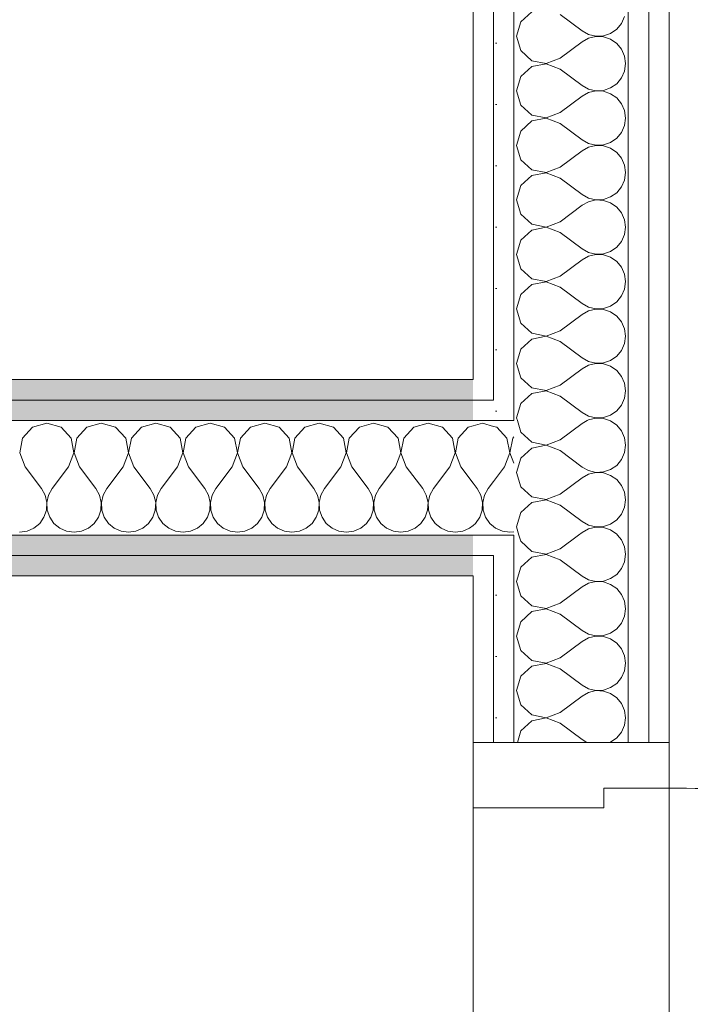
# Model space of a CAD drawing. Header units: millimetres. Extents: x 172139 to 266886, y 89395 to 138225.
# Tile 71 of 94: x 215933 to 216344, y 116825 to 117427. Entities that reach past the tile are written whole.
import ezdxf

# ---------------------------------------------------------------- set-up
doc = ezdxf.new("R2010")
doc.units = ezdxf.units.MM
doc.header["$MEASUREMENT"] = 0
doc.linetypes.add('Przerywana', pattern=[240, 120, -120])
doc.layers.add('Drzwi ArchiCAD', color=7, linetype='Continuous')
doc.layers.add('ROZBUDOWA_NOWE_DZIAŁOWE', color=7, linetype='Continuous')
for name, color, linetype, lineweight, true_color in [('Drzwi ArchiCAD_Nr_pióra__4', 7, 'Continuous', 13, 0x029e21), ('ROZBUDOWA_NOWE_DZIAŁOWE_Nr_pióra__24', 7, 'Continuous', 15, 0x029e21), ('ROZBUDOWA_NOWE_DZIAŁOWE_Nr_pióra__4', 7, 'Continuous', 13, 0x029e21), ('ROZBUDOWA_NOWE_DZIAŁOWE_Nr_pióra__67', 7, 'Continuous', 13, 0x6a6a6a)]:
    doc.layers.add(name, color=color, linetype=linetype, lineweight=lineweight, true_color=true_color)
for name, color, linetype, lineweight in [('Drzwi ArchiCAD_Nr_pióra__47', 7, 'Continuous', 15), ('ROZBUDOWA_NOWE_DZIAŁOWE_Nr_pióra__47', 7, 'Continuous', 15), ('STREFA_NOWE_POM_Nr_pióra__121', 255, 'Continuous', 0)]:
    doc.layers.add(name, color=color, linetype=linetype, lineweight=lineweight)
pattern_1 = [(0, (0, 0), (0, 37.5), [0, -37.5])]

# ---------------------------------------------------------------- blocks, each defined once
blk = doc.blocks.new('*X450')
at = {"layer": 'ROZBUDOWA_NOWE_DZIAŁOWE_Nr_pióra__4', "linetype": 'Continuous'}
for p, q in [((216216.67, 117180.1), (216210.84, 117178.44)), ((216223.34, 117178.2), (216216.67, 117180.1)), ((216210.84, 117143.42), (216213.33, 117140.1)), ((216223.34, 117144.55), (216220, 117140.1)), ((216215.56, 117136.07), (216213.33, 117140.1)), ((216220, 117140.1), (216217.77, 117136.07)), ((216216.6, 117131.59), (216215.56, 117136.07)), ((216216.38, 117127), (216216.6, 117131.59)), ((216217.77, 117136.07), (216216.73, 117131.59)), ((216216.73, 117131.59), (216216.96, 117127)), ((216214.91, 117122.64), (216216.38, 117127)), ((216216.96, 117127), (216218.43, 117122.64)), ((216210.84, 117117.64), (216212.3, 117118.85)), ((216212.3, 117118.85), (216214.91, 117122.64)), ((216218.43, 117122.64), (216221.03, 117118.85)), ((216221.03, 117118.85), (216223.34, 117116.94))]:
    blk.add_line(p, q, dxfattribs=at)
blk = doc.blocks.new('*X451')
at = {"layer": 'ROZBUDOWA_NOWE_DZIAŁOWE_Nr_pióra__4', "linetype": 'Continuous'}
for p, q in [((216225.43, 117177.61), (216223.34, 117178.2)), ((216231.57, 117170.89), (216225.43, 117177.61)), ((216233.27, 117161.93), (216231.57, 117170.89)), ((216235.09, 117170.89), (216233.4, 117161.93)), ((216235.84, 117171.7), (216235.09, 117170.89)), ((216230, 117153.43), (216233.27, 117161.93)), ((216233.4, 117161.93), (216235.84, 117155.59)), ((216230, 117153.43), (216223.34, 117144.55)), ((216223.34, 117116.94), (216224.57, 117115.92)), ((216224.57, 117115.92), (216228.78, 117114.07)), ((216228.78, 117114.07), (216233.33, 117113.43)), ((216233.33, 117113.43), (216235.84, 117113.78))]:
    blk.add_line(p, q, dxfattribs=at)
blk = doc.blocks.new('*X453')
at = {"layer": 'ROZBUDOWA_NOWE_DZIAŁOWE_Nr_pióra__4', "linetype": 'Continuous'}
for p, q in [((216246.72, 117431.57), (216239.99, 117425.43)), ((216239.99, 117425.43), (216237.51, 117416.67)), ((216264.17, 117430), (216277.51, 117420)), ((216301.68, 117424.57), (216303.54, 117428.78)), ((216277.51, 117420), (216281.53, 117417.77)), ((216294.96, 117418.43), (216298.75, 117421.03)), ((216298.75, 117421.03), (216301.68, 117424.57)), ((216237.51, 117416.67), (216239.99, 117407.9)), ((216264.17, 117403.33), (216277.51, 117413.33)), ((216281.53, 117415.56), (216277.51, 117413.33)), ((216281.53, 117417.77), (216286.01, 117416.73)), ((216286.01, 117416.6), (216281.53, 117415.56)), ((216286.01, 117416.73), (216290.6, 117416.96)), ((216290.6, 117416.38), (216286.01, 117416.6)), ((216290.6, 117416.96), (216294.96, 117418.43)), ((216294.96, 117414.91), (216290.6, 117416.38)), ((216298.75, 117412.3), (216294.96, 117414.91)), ((216239.99, 117407.9), (216246.72, 117401.76)), ((216301.68, 117408.76), (216298.75, 117412.3)), ((216303.54, 117404.55), (216301.68, 117408.76)), ((216246.72, 117401.76), (216255.67, 117400.07)), ((216255.67, 117400.07), (216264.17, 117403.33)), ((216304.17, 117400), (216303.54, 117404.55)), ((216246.72, 117398.24), (216239.99, 117392.1)), ((216255.67, 117399.93), (216246.72, 117398.24)), ((216264.17, 117396.67), (216255.67, 117399.93)), ((216264.17, 117396.67), (216277.51, 117386.67)), ((216301.68, 117391.24), (216303.54, 117395.45)), ((216303.54, 117395.45), (216304.17, 117400)), ((216239.99, 117392.1), (216237.51, 117383.33)), ((216298.75, 117387.7), (216301.68, 117391.24)), ((216237.51, 117383.33), (216239.99, 117374.57)), ((216277.51, 117386.67), (216281.53, 117384.44)), ((216281.53, 117384.44), (216286.01, 117383.4)), ((216286.01, 117383.27), (216281.53, 117382.23)), ((216286.01, 117383.4), (216290.6, 117383.62)), ((216290.6, 117383.04), (216286.01, 117383.27)), ((216290.6, 117383.62), (216294.96, 117385.09)), ((216294.96, 117385.09), (216298.75, 117387.7)), ((216264.17, 117370), (216277.51, 117380)), ((216281.53, 117382.23), (216277.51, 117380)), ((216294.96, 117381.57), (216290.6, 117383.04)), ((216298.75, 117378.97), (216294.96, 117381.57)), ((216301.68, 117375.43), (216298.75, 117378.97)), ((216239.99, 117374.57), (216246.72, 117368.43)), ((216303.54, 117371.22), (216301.68, 117375.43)), ((216304.17, 117366.67), (216303.54, 117371.22)), ((216246.72, 117368.43), (216255.67, 117366.73)), ((216255.67, 117366.6), (216246.72, 117364.91)), ((216255.67, 117366.73), (216264.17, 117370)), ((216264.17, 117363.33), (216255.67, 117366.6)), ((216303.54, 117362.11), (216304.17, 117366.67)), ((216246.72, 117364.91), (216239.99, 117358.76)), ((216264.17, 117363.33), (216277.51, 117353.33)), ((216301.68, 117357.9), (216303.54, 117362.11)), ((216239.99, 117358.76), (216237.51, 117350)), ((216277.51, 117353.33), (216281.53, 117351.11)), ((216294.96, 117351.76), (216298.75, 117354.36)), ((216298.75, 117354.36), (216301.68, 117357.9)), ((216237.51, 117350), (216239.99, 117341.24)), ((216281.53, 117348.89), (216277.51, 117346.67)), ((216281.53, 117351.11), (216286.01, 117350.07)), ((216286.01, 117349.93), (216281.53, 117348.89)), ((216286.01, 117350.07), (216290.6, 117350.29)), ((216290.6, 117349.71), (216286.01, 117349.93)), ((216290.6, 117350.29), (216294.96, 117351.76)), ((216294.96, 117348.24), (216290.6, 117349.71)), ((216298.75, 117345.64), (216294.96, 117348.24)), ((216239.99, 117341.24), (216246.72, 117335.09)), ((216264.17, 117336.67), (216277.51, 117346.67)), ((216301.68, 117342.1), (216298.75, 117345.64)), ((216303.54, 117337.89), (216301.68, 117342.1)), ((216246.72, 117335.09), (216255.67, 117333.4)), ((216255.67, 117333.4), (216264.17, 117336.67)), ((216304.17, 117333.33), (216303.54, 117337.89)), ((216246.72, 117331.57), (216239.99, 117325.43)), ((216255.67, 117333.27), (216246.72, 117331.57)), ((216264.17, 117330), (216255.67, 117333.27)), ((216264.17, 117330), (216277.51, 117320)), ((216303.54, 117328.78), (216304.17, 117333.33)), ((216239.99, 117325.43), (216237.51, 117316.67)), ((216298.75, 117321.03), (216301.68, 117324.57)), ((216301.68, 117324.57), (216303.54, 117328.78)), ((216277.51, 117320), (216281.53, 117317.77)), ((216281.53, 117317.77), (216286.01, 117316.73)), ((216290.6, 117316.96), (216294.96, 117318.43)), ((216294.96, 117318.43), (216298.75, 117321.03)), ((216237.51, 117316.67), (216239.99, 117307.9)), ((216264.17, 117303.33), (216277.51, 117313.33)), ((216281.53, 117315.56), (216277.51, 117313.33)), ((216286.01, 117316.6), (216281.53, 117315.56)), ((216286.01, 117316.73), (216290.6, 117316.96)), ((216290.6, 117316.38), (216286.01, 117316.6)), ((216294.96, 117314.91), (216290.6, 117316.38)), ((216298.75, 117312.3), (216294.96, 117314.91)), ((216301.68, 117308.76), (216298.75, 117312.3)), ((216239.99, 117307.9), (216246.72, 117301.76)), ((216303.54, 117304.55), (216301.68, 117308.76)), ((216246.72, 117301.76), (216255.67, 117300.07)), ((216255.67, 117299.93), (216246.72, 117298.24)), ((216255.67, 117300.07), (216264.17, 117303.33)), ((216264.17, 117296.67), (216255.67, 117299.93)), ((216304.17, 117300), (216303.54, 117304.55)), ((216303.54, 117295.45), (216304.17, 117300)), ((216246.72, 117298.24), (216239.99, 117292.1)), ((216264.17, 117296.67), (216277.51, 117286.67)), ((216301.68, 117291.24), (216303.54, 117295.45)), ((216239.99, 117292.1), (216237.51, 117283.33)), ((216294.96, 117285.09), (216298.75, 117287.7)), ((216298.75, 117287.7), (216301.68, 117291.24)), ((216237.51, 117283.33), (216239.99, 117274.57)), ((216277.51, 117286.67), (216281.53, 117284.44)), ((216281.53, 117282.23), (216277.51, 117280)), ((216281.53, 117284.44), (216286.01, 117283.4)), ((216286.01, 117283.27), (216281.53, 117282.23)), ((216286.01, 117283.4), (216290.6, 117283.62)), ((216290.6, 117283.04), (216286.01, 117283.27)), ((216290.6, 117283.62), (216294.96, 117285.09)), ((216294.96, 117281.57), (216290.6, 117283.04)), ((216298.75, 117278.97), (216294.96, 117281.57)), ((216264.17, 117270), (216277.51, 117280)), ((216301.68, 117275.43), (216298.75, 117278.97)), ((216303.54, 117271.22), (216301.68, 117275.43)), ((216239.99, 117274.57), (216246.72, 117268.43)), ((216255.67, 117266.73), (216264.17, 117270)), ((216304.17, 117266.67), (216303.54, 117271.22)), ((216246.72, 117264.91), (216239.99, 117258.76)), ((216246.72, 117268.43), (216255.67, 117266.73)), ((216255.67, 117266.6), (216246.72, 117264.91)), ((216264.17, 117263.33), (216255.67, 117266.6)), ((216264.17, 117263.33), (216277.51, 117253.33)), ((216303.54, 117262.11), (216304.17, 117266.67)), ((216239.99, 117258.76), (216237.51, 117250)), ((216298.75, 117254.36), (216301.68, 117257.9)), ((216301.68, 117257.9), (216303.54, 117262.11)), ((216277.51, 117253.33), (216281.53, 117251.11)), ((216281.53, 117251.11), (216286.01, 117250.07)), ((216290.6, 117250.29), (216294.96, 117251.76)), ((216294.96, 117251.76), (216298.75, 117254.36)), ((216237.51, 117250), (216239.99, 117241.24)), ((216264.17, 117236.67), (216277.51, 117246.67)), ((216281.53, 117248.89), (216277.51, 117246.67)), ((216286.01, 117249.93), (216281.53, 117248.89)), ((216286.01, 117250.07), (216290.6, 117250.29)), ((216290.6, 117249.71), (216286.01, 117249.93)), ((216294.96, 117248.24), (216290.6, 117249.71)), ((216298.75, 117245.64), (216294.96, 117248.24)), ((216301.68, 117242.1), (216298.75, 117245.64)), ((216239.99, 117241.24), (216246.72, 117235.09)), ((216303.54, 117237.89), (216301.68, 117242.1)), ((216246.72, 117235.09), (216255.67, 117233.4)), ((216255.67, 117233.27), (216246.72, 117231.57)), ((216255.67, 117233.4), (216264.17, 117236.67)), ((216264.17, 117230), (216255.67, 117233.27)), ((216304.17, 117233.33), (216303.54, 117237.89)), ((216303.54, 117228.78), (216304.17, 117233.33)), ((216246.72, 117231.57), (216239.99, 117225.43)), ((216264.17, 117230), (216277.51, 117220)), ((216301.68, 117224.57), (216303.54, 117228.78)), ((216239.99, 117225.43), (216237.51, 117216.67)), ((216294.96, 117218.43), (216298.75, 117221.03)), ((216298.75, 117221.03), (216301.68, 117224.57)), ((216237.51, 117216.67), (216239.99, 117207.9)), ((216277.51, 117220), (216281.53, 117217.77)), ((216281.53, 117215.56), (216277.51, 117213.33)), ((216281.53, 117217.77), (216286.01, 117216.73)), ((216286.01, 117216.6), (216281.53, 117215.56)), ((216286.01, 117216.73), (216290.6, 117216.96)), ((216290.6, 117216.38), (216286.01, 117216.6)), ((216290.6, 117216.96), (216294.96, 117218.43)), ((216294.96, 117214.91), (216290.6, 117216.38)), ((216298.75, 117212.3), (216294.96, 117214.91)), ((216264.17, 117203.33), (216277.51, 117213.33)), ((216301.68, 117208.76), (216298.75, 117212.3)), ((216303.54, 117204.55), (216301.68, 117208.76)), ((216239.99, 117207.9), (216246.72, 117201.76)), ((216255.67, 117200.07), (216264.17, 117203.33)), ((216304.17, 117200), (216303.54, 117204.55)), ((216246.72, 117198.24), (216239.99, 117192.1)), ((216246.72, 117201.76), (216255.67, 117200.07)), ((216255.67, 117199.93), (216246.72, 117198.24)), ((216264.17, 117196.67), (216255.67, 117199.93)), ((216264.17, 117196.67), (216277.51, 117186.67)), ((216303.54, 117195.45), (216304.17, 117200)), ((216239.99, 117192.1), (216237.51, 117183.33)), ((216298.75, 117187.7), (216301.68, 117191.24)), ((216301.68, 117191.24), (216303.54, 117195.45)), ((216277.51, 117186.67), (216281.53, 117184.44)), ((216290.6, 117183.62), (216294.96, 117185.09)), ((216294.96, 117185.09), (216298.75, 117187.7)), ((216237.51, 117183.33), (216237.95, 117181.76)), ((216281.53, 117182.23), (216280.7, 117181.76)), ((216281.53, 117184.44), (216286.01, 117183.4)), ((216286.01, 117183.27), (216281.53, 117182.23)), ((216286.01, 117183.4), (216290.6, 117183.62)), ((216290.6, 117183.04), (216286.01, 117183.27)), ((216294.39, 117181.76), (216290.6, 117183.04))]:
    blk.add_line(p, q, dxfattribs=at)
blk = doc.blocks.new('*X454')
at = {"layer": 'ROZBUDOWA_NOWE_DZIAŁOWE_Nr_pióra__4', "linetype": 'Continuous'}
for p, q in [((216237.95, 117181.76), (216239.99, 117174.57)), ((216264.17, 117170), (216277.51, 117180)), ((216280.7, 117181.76), (216277.51, 117180)), ((216294.96, 117181.57), (216294.39, 117181.76)), ((216298.75, 117178.97), (216294.96, 117181.57)), ((216301.68, 117175.43), (216298.75, 117178.97)), ((216239.99, 117174.57), (216246.72, 117168.43)), ((216303.54, 117171.22), (216301.68, 117175.43)), ((216246.72, 117168.43), (216255.67, 117166.73)), ((216255.67, 117166.6), (216246.72, 117164.91)), ((216255.67, 117166.73), (216264.17, 117170)), ((216264.17, 117163.33), (216255.67, 117166.6)), ((216304.17, 117166.67), (216303.54, 117171.22)), ((216303.54, 117162.11), (216304.17, 117166.67)), ((216246.72, 117164.91), (216239.99, 117158.76)), ((216264.17, 117163.33), (216277.51, 117153.33)), ((216301.68, 117157.9), (216303.54, 117162.11)), ((216239.99, 117158.76), (216237.51, 117150)), ((216298.75, 117154.36), (216301.68, 117157.9)), ((216237.51, 117150), (216239.99, 117141.24)), ((216277.51, 117153.33), (216281.53, 117151.11)), ((216281.53, 117148.89), (216277.51, 117146.67)), ((216281.53, 117151.11), (216286.01, 117150.07)), ((216286.01, 117149.93), (216281.53, 117148.89)), ((216286.01, 117150.07), (216290.6, 117150.29)), ((216290.6, 117149.71), (216286.01, 117149.93)), ((216290.6, 117150.29), (216294.96, 117151.76)), ((216294.96, 117148.24), (216290.6, 117149.71)), ((216294.96, 117151.76), (216298.75, 117154.36)), ((216264.17, 117136.67), (216277.51, 117146.67)), ((216298.75, 117145.64), (216294.96, 117148.24)), ((216301.68, 117142.1), (216298.75, 117145.64)), ((216239.99, 117141.24), (216246.72, 117135.09)), ((216255.67, 117133.4), (216264.17, 117136.67)), ((216303.54, 117137.89), (216301.68, 117142.1)), ((216304.17, 117133.33), (216303.54, 117137.89)), ((216246.72, 117131.57), (216239.99, 117125.43)), ((216246.72, 117135.09), (216255.67, 117133.4)), ((216255.67, 117133.27), (216246.72, 117131.57)), ((216264.17, 117130), (216255.67, 117133.27)), ((216303.54, 117128.78), (216304.17, 117133.33)), ((216239.99, 117125.43), (216237.51, 117116.67)), ((216264.17, 117130), (216277.51, 117120)), ((216298.75, 117121.03), (216301.68, 117124.57)), ((216301.68, 117124.57), (216303.54, 117128.78)), ((216277.51, 117120), (216281.53, 117117.77)), ((216290.6, 117116.96), (216294.96, 117118.43)), ((216294.96, 117118.43), (216298.75, 117121.03)), ((216237.51, 117116.67), (216238.9, 117111.76)), ((216275.41, 117111.76), (216277.51, 117113.33)), ((216281.53, 117115.56), (216277.51, 117113.33)), ((216281.53, 117117.77), (216286.01, 117116.73)), ((216286.01, 117116.6), (216281.53, 117115.56)), ((216286.01, 117116.73), (216290.6, 117116.96)), ((216290.6, 117116.38), (216286.01, 117116.6)), ((216294.96, 117114.91), (216290.6, 117116.38)), ((216298.75, 117112.3), (216294.96, 117114.91)), ((216299.19, 117111.76), (216298.75, 117112.3))]:
    blk.add_line(p, q, dxfattribs=at)
blk = doc.blocks.new('*X456')
at = {"layer": 'ROZBUDOWA_NOWE_DZIAŁOWE_Nr_pióra__4', "linetype": 'Continuous'}
for p, q in [((216238.9, 117111.76), (216239.99, 117107.9)), ((216239.99, 117107.9), (216246.72, 117101.76)), ((216264.17, 117103.33), (216275.41, 117111.76)), ((216301.68, 117108.76), (216299.19, 117111.76)), ((216303.54, 117104.55), (216301.68, 117108.76)), ((216246.72, 117101.76), (216255.67, 117100.07)), ((216255.67, 117100.07), (216264.17, 117103.33)), ((216304.17, 117100), (216303.54, 117104.55)), ((216246.72, 117098.24), (216239.99, 117092.1)), ((216255.67, 117099.93), (216246.72, 117098.24)), ((216264.17, 117096.67), (216255.67, 117099.93)), ((216264.17, 117096.67), (216277.51, 117086.67)), ((216301.68, 117091.24), (216303.54, 117095.45)), ((216303.54, 117095.45), (216304.17, 117100)), ((216239.99, 117092.1), (216237.51, 117083.33)), ((216298.75, 117087.7), (216301.68, 117091.24)), ((216237.51, 117083.33), (216239.99, 117074.57)), ((216277.51, 117086.67), (216281.53, 117084.44)), ((216281.53, 117082.23), (216277.51, 117080)), ((216281.53, 117084.44), (216286.01, 117083.4)), ((216286.01, 117083.27), (216281.53, 117082.23)), ((216286.01, 117083.4), (216290.6, 117083.62)), ((216290.6, 117083.04), (216286.01, 117083.27)), ((216290.6, 117083.62), (216294.96, 117085.09)), ((216294.96, 117081.57), (216290.6, 117083.04)), ((216294.96, 117085.09), (216298.75, 117087.7)), ((216264.17, 117070), (216277.51, 117080)), ((216298.75, 117078.97), (216294.96, 117081.57)), ((216301.68, 117075.43), (216298.75, 117078.97)), ((216239.99, 117074.57), (216246.72, 117068.43)), ((216303.54, 117071.22), (216301.68, 117075.43)), ((216304.17, 117066.67), (216303.54, 117071.22)), ((216246.72, 117064.91), (216239.99, 117058.76)), ((216246.72, 117068.43), (216255.67, 117066.73)), ((216255.67, 117066.6), (216246.72, 117064.91)), ((216255.67, 117066.73), (216264.17, 117070)), ((216264.17, 117063.33), (216255.67, 117066.6)), ((216303.54, 117062.11), (216304.17, 117066.67)), ((216239.99, 117058.76), (216237.51, 117050)), ((216264.17, 117063.33), (216277.51, 117053.33)), ((216301.68, 117057.9), (216303.54, 117062.11)), ((216277.51, 117053.33), (216281.53, 117051.11)), ((216294.96, 117051.76), (216298.75, 117054.36)), ((216298.75, 117054.36), (216301.68, 117057.9)), ((216237.51, 117050), (216239.99, 117041.24)), ((216264.17, 117036.67), (216277.51, 117046.67)), ((216281.53, 117048.89), (216277.51, 117046.67)), ((216281.53, 117051.11), (216286.01, 117050.07)), ((216286.01, 117049.93), (216281.53, 117048.89)), ((216286.01, 117050.07), (216290.6, 117050.29)), ((216290.6, 117049.71), (216286.01, 117049.93)), ((216290.6, 117050.29), (216294.96, 117051.76)), ((216294.96, 117048.24), (216290.6, 117049.71)), ((216298.75, 117045.64), (216294.96, 117048.24)), ((216239.99, 117041.24), (216246.72, 117035.09)), ((216301.68, 117042.1), (216298.75, 117045.64)), ((216303.54, 117037.89), (216301.68, 117042.1)), ((216246.72, 117035.09), (216255.67, 117033.4)), ((216255.67, 117033.4), (216264.17, 117036.67)), ((216304.17, 117033.33), (216303.54, 117037.89)), ((216246.72, 117031.57), (216239.99, 117025.43)), ((216255.67, 117033.27), (216246.72, 117031.57)), ((216264.17, 117030), (216255.67, 117033.27)), ((216264.17, 117030), (216277.51, 117020)), ((216301.68, 117024.57), (216303.54, 117028.78)), ((216303.54, 117028.78), (216304.17, 117033.33)), ((216239.99, 117025.43), (216237.51, 117016.67)), ((216298.75, 117021.03), (216301.68, 117024.57)), ((216237.51, 117016.67), (216239.99, 117007.9)), ((216277.51, 117020), (216281.53, 117017.77)), ((216281.53, 117017.77), (216286.01, 117016.73)), ((216286.01, 117016.6), (216281.53, 117015.56)), ((216286.01, 117016.73), (216290.6, 117016.96)), ((216290.6, 117016.38), (216286.01, 117016.6)), ((216290.6, 117016.96), (216294.96, 117018.43)), ((216294.96, 117014.91), (216290.6, 117016.38)), ((216294.96, 117018.43), (216298.75, 117021.03)), ((216264.17, 117003.33), (216277.51, 117013.33)), ((216281.53, 117015.56), (216277.51, 117013.33)), ((216298.75, 117012.3), (216294.96, 117014.91)), ((216301.68, 117008.76), (216298.75, 117012.3)), ((216239.99, 117007.9), (216246.72, 117001.76)), ((216303.54, 117004.55), (216301.68, 117008.76)), ((216304.17, 117000), (216303.54, 117004.55)), ((216246.72, 116998.24), (216239.99, 116992.1)), ((216246.72, 117001.76), (216255.67, 117000.07)), ((216255.67, 116999.93), (216246.72, 116998.24)), ((216255.67, 117000.07), (216264.17, 117003.33)), ((216264.17, 116996.67), (216255.67, 116999.93)), ((216303.54, 116995.45), (216304.17, 117000)), ((216239.99, 116992.1), (216237.98, 116985)), ((216264.17, 116996.67), (216277.51, 116986.67)), ((216301.68, 116991.24), (216303.54, 116995.45)), ((216277.51, 116986.67), (216280.52, 116985)), ((216294.96, 116985.09), (216298.75, 116987.7)), ((216298.75, 116987.7), (216301.68, 116991.24)), ((216294.68, 116985), (216294.96, 116985.09))]:
    blk.add_line(p, q, dxfattribs=at)
blk = doc.blocks.new('Drzwi 19_42')
at = {"layer": 'Drzwi ArchiCAD_Nr_pióra__4', "linetype": 'Continuous'}
for p, q in [((-412, 0), (-440, 0)), ((-440, 0), (-440, -120)), ((-412, -40), (-412, 0)), ((-400, -40), (-412, -40)), ((-400, -120), (-400, -40)), ((-440, -120), (-400, -120))]:
    blk.add_line(p, q, dxfattribs=at)
at = {"layer": 'Drzwi ArchiCAD_Nr_pióra__4', "linetype": 'Przerywana'}
blk.add_arc((412, 0), 824, 90, 180, dxfattribs=at)
at = {"layer": 'Drzwi ArchiCAD_Nr_pióra__47', "linetype": 'Continuous'}
for p, q in [((-440, 0), (-440, -12.5)), ((-440, -12.5), (-440, -25)), ((-440, -25), (-440, -95)), ((-440, -95), (-440, -107.5)), ((-440, -107.5), (-440, -120))]:
    blk.add_line(p, q, dxfattribs=at)
blk = doc.blocks.new('Ściana_121', base_point=(216210.84, 115862.46))
at = {"layer": 'ROZBUDOWA_NOWE_DZIAŁOWE_Nr_pióra__24', "linetype": 'Continuous'}
h = blk.add_hatch(dxfattribs=at)
h.set_pattern_fill('Gips', color=256, style=0, pattern_type=2)
h.set_pattern_definition(pattern_1)
h.paths.add_polyline_path([(216223.34, 117921.89), (216210.84, 117921.89), (216210.84, 117206.76), (216223.34, 117206.76)])
h = blk.add_hatch(dxfattribs=at)
h.set_pattern_fill('Gips', color=256, style=0, pattern_type=2)
h.set_pattern_definition(pattern_1)
h.paths.add_polyline_path([(216223.34, 117194.26), (216235.84, 117194.26), (216235.84, 117921.89), (216223.34, 117921.89)])
h = blk.add_hatch(dxfattribs=at)
h.set_pattern_fill('Gips', color=256, style=0, pattern_type=2)
h.set_pattern_definition(pattern_1)
h.paths.add_polyline_path([(216305.84, 117921.89), (216305.84, 116985), (216318.34, 116985), (216318.34, 117921.89)])
h = blk.add_hatch(dxfattribs=at)
h.set_pattern_fill('Gips', color=256, style=0, pattern_type=2)
h.set_pattern_definition(pattern_1)
h.paths.add_polyline_path([(216330.84, 117921.89), (216318.34, 117921.89), (216318.34, 116985), (216330.84, 116985)])
h = blk.add_hatch(dxfattribs=at)
h.set_pattern_fill('Gips', color=256, style=0, pattern_type=2)
h.set_pattern_definition(pattern_1)
h.paths.add_polyline_path([(216223.34, 117194.26), (216223.34, 117206.76), (216210.84, 117206.76), (216210.84, 117194.26)])
h = blk.add_hatch(dxfattribs=at)
h.set_pattern_fill('Gips', color=256, style=0, pattern_type=2)
h.set_pattern_definition(pattern_1)
h.paths.add_polyline_path([(216223.34, 117181.76), (216223.34, 117194.26), (216210.84, 117194.26), (216210.84, 117181.76)])
h = blk.add_hatch(dxfattribs=at)
h.set_pattern_fill('Gips', color=256, style=0, pattern_type=2)
h.set_pattern_definition(pattern_1)
h.paths.add_polyline_path([(216235.84, 117181.76), (216235.84, 117194.26), (216223.34, 117194.26), (216223.34, 117181.76)])
h = blk.add_hatch(dxfattribs=at)
h.set_pattern_fill('Gips', color=256, style=0, pattern_type=2)
h.set_pattern_definition(pattern_1)
h.paths.add_polyline_path([(216223.34, 117099.26), (216223.34, 117111.76), (216210.84, 117111.76), (216210.84, 117099.26)])
h = blk.add_hatch(dxfattribs=at)
h.set_pattern_fill('Gips', color=256, style=0, pattern_type=2)
h.set_pattern_definition(pattern_1)
h.paths.add_polyline_path([(216235.84, 117099.26), (216235.84, 117111.76), (216223.34, 117111.76), (216223.34, 117099.26)])
h = blk.add_hatch(dxfattribs=at)
h.set_pattern_fill('Gips', color=256, style=0, pattern_type=2)
h.set_pattern_definition(pattern_1)
h.paths.add_polyline_path([(216223.34, 117086.76), (216223.34, 117099.26), (216210.84, 117099.26), (216210.84, 117086.76)])
h = blk.add_hatch(dxfattribs=at)
h.set_pattern_fill('Gips', color=256, style=0, pattern_type=2)
h.set_pattern_definition(pattern_1)
h.paths.add_polyline_path([(216235.84, 117099.26), (216223.34, 117099.26), (216223.34, 116985), (216235.84, 116985)])
h = blk.add_hatch(dxfattribs=at)
h.set_pattern_fill('Gips', color=256, style=0, pattern_type=2)
h.set_pattern_definition(pattern_1)
h.paths.add_polyline_path([(216210.84, 117086.76), (216210.84, 116985), (216223.34, 116985), (216223.34, 117086.76)])
at = {"layer": 'ROZBUDOWA_NOWE_DZIAŁOWE_Nr_pióra__47', "linetype": 'Continuous'}
for p, q in [((216223.34, 116985), (216210.84, 116985)), ((216235.84, 116985), (216223.34, 116985)), ((216305.84, 116985), (216235.84, 116985)), ((216318.34, 116985), (216305.84, 116985)), ((216330.84, 116985), (216318.34, 116985))]:
    blk.add_line(p, q, dxfattribs=at)
at = {"layer": 'ROZBUDOWA_NOWE_DZIAŁOWE_Nr_pióra__47', "linetype": 'Continuous', "flags": 128}
for points in [[(216210.84, 117921.89), (216210.84, 117206.76)], [(216330.84, 116985), (216330.84, 117921.89)], [(216210.84, 117086.76), (216210.84, 116985)]]:
    blk.add_lwpolyline(points, dxfattribs=at)
at = {"layer": 'ROZBUDOWA_NOWE_DZIAŁOWE_Nr_pióra__67', "linetype": 'Continuous'}
for p, q in [((216223.34, 117921.89), (216223.34, 117194.26)), ((216235.84, 117921.89), (216235.84, 117181.76)), ((216305.84, 117181.76), (216305.84, 117921.89)), ((216318.34, 116985), (216318.34, 117921.89)), ((216223.34, 117194.26), (216210.84, 117194.26)), ((216223.34, 117181.76), (216210.84, 117181.76)), ((216235.84, 117181.76), (216223.34, 117181.76)), ((216305.84, 117111.76), (216305.84, 117181.76)), ((216210.84, 117111.76), (216223.34, 117111.76)), ((216223.34, 117111.76), (216235.84, 117111.76)), ((216235.84, 117111.76), (216235.84, 116985)), ((216305.84, 116985), (216305.84, 117111.76)), ((216210.84, 117099.26), (216223.34, 117099.26)), ((216223.34, 117099.26), (216223.34, 116985))]:
    blk.add_line(p, q, dxfattribs=at)
at = {"layer": 'Drzwi ArchiCAD', "color": 104, "linetype": 'Continuous', "lineweight": 13, "true_color": 0x029e21, "zscale": 1000, "rotation": 270}
blk.add_blockref('Drzwi 19_42', (216330.84, 116545), dxfattribs=at)
at = {"layer": 'ROZBUDOWA_NOWE_DZIAŁOWE'}
for name in ['*X453', '*X450', '*X454', '*X451', '*X456']:
    blk.add_blockref(name, (0, 0), dxfattribs=at)
blk = doc.blocks.new('*X465')
at = {"layer": 'ROZBUDOWA_NOWE_DZIAŁOWE_Nr_pióra__4', "linetype": 'Continuous'}
for p, q in [((215950, 117180.1), (215941.24, 117177.61)), ((215958.76, 117177.61), (215950, 117180.1)), ((215983.33, 117180.1), (215974.57, 117177.61)), ((215992.1, 117177.61), (215983.33, 117180.1)), ((216016.67, 117180.1), (216007.9, 117177.61)), ((216025.43, 117177.61), (216016.67, 117180.1)), ((216050, 117180.1), (216041.24, 117177.61)), ((216058.76, 117177.61), (216050, 117180.1)), ((216083.33, 117180.1), (216074.57, 117177.61)), ((216092.1, 117177.61), (216083.33, 117180.1)), ((216116.67, 117180.1), (216107.9, 117177.61)), ((216125.43, 117177.61), (216116.67, 117180.1)), ((216150, 117180.1), (216141.24, 117177.61)), ((216158.76, 117177.61), (216150, 117180.1)), ((216183.33, 117180.1), (216174.57, 117177.61)), ((216192.1, 117177.61), (216183.33, 117180.1)), ((215941.24, 117177.61), (215935.09, 117170.89)), ((215964.91, 117170.89), (215958.76, 117177.61)), ((215974.57, 117177.61), (215968.43, 117170.89)), ((215998.24, 117170.89), (215992.1, 117177.61)), ((216007.9, 117177.61), (216001.76, 117170.89)), ((216031.57, 117170.89), (216025.43, 117177.61)), ((216041.24, 117177.61), (216035.09, 117170.89)), ((216064.91, 117170.89), (216058.76, 117177.61)), ((216074.57, 117177.61), (216068.43, 117170.89)), ((216098.24, 117170.89), (216092.1, 117177.61)), ((216107.9, 117177.61), (216101.76, 117170.89)), ((216131.57, 117170.89), (216125.43, 117177.61)), ((216141.24, 117177.61), (216135.09, 117170.89)), ((216164.91, 117170.89), (216158.76, 117177.61)), ((216174.57, 117177.61), (216168.43, 117170.89)), ((216198.24, 117170.89), (216192.1, 117177.61)), ((216207.9, 117177.61), (216201.76, 117170.89)), ((216210.84, 117178.44), (216207.9, 117177.61)), ((215935.09, 117170.89), (215933.4, 117161.93)), ((215966.6, 117161.93), (215964.91, 117170.89)), ((215968.43, 117170.89), (215966.73, 117161.93)), ((215999.93, 117161.93), (215998.24, 117170.89)), ((216001.76, 117170.89), (216000.07, 117161.93)), ((216033.27, 117161.93), (216031.57, 117170.89)), ((216035.09, 117170.89), (216033.4, 117161.93)), ((216066.6, 117161.93), (216064.91, 117170.89)), ((216068.43, 117170.89), (216066.73, 117161.93)), ((216099.93, 117161.93), (216098.24, 117170.89)), ((216101.76, 117170.89), (216100.07, 117161.93)), ((216133.27, 117161.93), (216131.57, 117170.89)), ((216135.09, 117170.89), (216133.4, 117161.93)), ((216166.6, 117161.93), (216164.91, 117170.89)), ((216168.43, 117170.89), (216166.73, 117161.93)), ((216199.93, 117161.93), (216198.24, 117170.89)), ((216201.76, 117170.89), (216200.07, 117161.93)), ((215933.4, 117161.93), (215936.67, 117153.43)), ((215963.33, 117153.43), (215966.6, 117161.93)), ((215966.73, 117161.93), (215970, 117153.43)), ((215996.67, 117153.43), (215999.93, 117161.93)), ((216000.07, 117161.93), (216003.33, 117153.43)), ((216030, 117153.43), (216033.27, 117161.93)), ((216033.4, 117161.93), (216036.67, 117153.43)), ((216063.33, 117153.43), (216066.6, 117161.93)), ((216066.73, 117161.93), (216070, 117153.43)), ((216096.67, 117153.43), (216099.93, 117161.93)), ((216100.07, 117161.93), (216103.33, 117153.43)), ((216130, 117153.43), (216133.27, 117161.93)), ((216133.4, 117161.93), (216136.67, 117153.43)), ((216163.33, 117153.43), (216166.6, 117161.93)), ((216166.73, 117161.93), (216170, 117153.43)), ((216196.67, 117153.43), (216199.93, 117161.93)), ((216200.07, 117161.93), (216203.33, 117153.43)), ((215936.67, 117153.43), (215946.67, 117140.1)), ((215963.33, 117153.43), (215953.33, 117140.1)), ((215970, 117153.43), (215980, 117140.1)), ((215996.67, 117153.43), (215986.67, 117140.1)), ((216003.33, 117153.43), (216013.33, 117140.1)), ((216030, 117153.43), (216020, 117140.1)), ((216036.67, 117153.43), (216046.67, 117140.1)), ((216063.33, 117153.43), (216053.33, 117140.1)), ((216070, 117153.43), (216080, 117140.1)), ((216096.67, 117153.43), (216086.67, 117140.1)), ((216103.33, 117153.43), (216113.33, 117140.1)), ((216130, 117153.43), (216120, 117140.1)), ((216136.67, 117153.43), (216146.67, 117140.1)), ((216163.33, 117153.43), (216153.33, 117140.1)), ((216170, 117153.43), (216180, 117140.1)), ((216196.67, 117153.43), (216186.67, 117140.1)), ((216203.33, 117153.43), (216210.84, 117143.42)), ((215948.89, 117136.07), (215946.67, 117140.1)), ((215953.33, 117140.1), (215951.11, 117136.07)), ((215982.23, 117136.07), (215980, 117140.1)), ((215986.67, 117140.1), (215984.44, 117136.07)), ((216015.56, 117136.07), (216013.33, 117140.1)), ((216020, 117140.1), (216017.77, 117136.07)), ((216048.89, 117136.07), (216046.67, 117140.1)), ((216053.33, 117140.1), (216051.11, 117136.07)), ((216082.23, 117136.07), (216080, 117140.1)), ((216086.67, 117140.1), (216084.44, 117136.07)), ((216115.56, 117136.07), (216113.33, 117140.1)), ((216120, 117140.1), (216117.77, 117136.07)), ((216148.89, 117136.07), (216146.67, 117140.1)), ((216153.33, 117140.1), (216151.11, 117136.07)), ((216182.23, 117136.07), (216180, 117140.1)), ((216186.67, 117140.1), (216184.44, 117136.07)), ((215949.93, 117131.59), (215948.89, 117136.07)), ((215949.71, 117127), (215949.93, 117131.59)), ((215951.11, 117136.07), (215950.07, 117131.59)), ((215950.07, 117131.59), (215950.29, 117127)), ((215983.27, 117131.59), (215982.23, 117136.07)), ((215983.04, 117127), (215983.27, 117131.59)), ((215984.44, 117136.07), (215983.4, 117131.59)), ((215983.4, 117131.59), (215983.62, 117127)), ((216016.6, 117131.59), (216015.56, 117136.07)), ((216016.38, 117127), (216016.6, 117131.59)), ((216017.77, 117136.07), (216016.73, 117131.59)), ((216016.73, 117131.59), (216016.96, 117127)), ((216049.93, 117131.59), (216048.89, 117136.07)), ((216049.71, 117127), (216049.93, 117131.59)), ((216051.11, 117136.07), (216050.07, 117131.59)), ((216050.07, 117131.59), (216050.29, 117127)), ((216083.27, 117131.59), (216082.23, 117136.07)), ((216083.04, 117127), (216083.27, 117131.59)), ((216084.44, 117136.07), (216083.4, 117131.59)), ((216083.4, 117131.59), (216083.62, 117127)), ((216116.6, 117131.59), (216115.56, 117136.07)), ((216116.38, 117127), (216116.6, 117131.59)), ((216117.77, 117136.07), (216116.73, 117131.59)), ((216116.73, 117131.59), (216116.96, 117127)), ((216149.93, 117131.59), (216148.89, 117136.07)), ((216149.71, 117127), (216149.93, 117131.59)), ((216151.11, 117136.07), (216150.07, 117131.59)), ((216150.07, 117131.59), (216150.29, 117127)), ((216183.27, 117131.59), (216182.23, 117136.07)), ((216183.04, 117127), (216183.27, 117131.59)), ((216184.44, 117136.07), (216183.4, 117131.59)), ((216183.4, 117131.59), (216183.62, 117127)), ((215948.24, 117122.64), (215949.71, 117127)), ((215950.29, 117127), (215951.76, 117122.64)), ((215981.57, 117122.64), (215983.04, 117127)), ((215983.62, 117127), (215985.09, 117122.64)), ((216014.91, 117122.64), (216016.38, 117127)), ((216016.96, 117127), (216018.43, 117122.64)), ((216048.24, 117122.64), (216049.71, 117127)), ((216050.29, 117127), (216051.76, 117122.64)), ((216081.57, 117122.64), (216083.04, 117127)), ((216083.62, 117127), (216085.09, 117122.64)), ((216114.91, 117122.64), (216116.38, 117127)), ((216116.96, 117127), (216118.43, 117122.64)), ((216148.24, 117122.64), (216149.71, 117127)), ((216150.29, 117127), (216151.76, 117122.64)), ((216181.57, 117122.64), (216183.04, 117127)), ((216183.62, 117127), (216185.09, 117122.64)), ((215942.1, 117115.92), (215945.64, 117118.85)), ((215945.64, 117118.85), (215948.24, 117122.64)), ((215951.76, 117122.64), (215954.36, 117118.85)), ((215954.36, 117118.85), (215957.9, 117115.92)), ((215975.43, 117115.92), (215978.97, 117118.85)), ((215978.97, 117118.85), (215981.57, 117122.64)), ((215985.09, 117122.64), (215987.7, 117118.85)), ((215987.7, 117118.85), (215991.24, 117115.92)), ((216008.76, 117115.92), (216012.3, 117118.85)), ((216012.3, 117118.85), (216014.91, 117122.64)), ((216018.43, 117122.64), (216021.03, 117118.85)), ((216021.03, 117118.85), (216024.57, 117115.92)), ((216042.1, 117115.92), (216045.64, 117118.85)), ((216045.64, 117118.85), (216048.24, 117122.64)), ((216051.76, 117122.64), (216054.36, 117118.85)), ((216054.36, 117118.85), (216057.9, 117115.92)), ((216075.43, 117115.92), (216078.97, 117118.85)), ((216078.97, 117118.85), (216081.57, 117122.64)), ((216085.09, 117122.64), (216087.7, 117118.85)), ((216087.7, 117118.85), (216091.24, 117115.92)), ((216108.76, 117115.92), (216112.3, 117118.85)), ((216112.3, 117118.85), (216114.91, 117122.64)), ((216118.43, 117122.64), (216121.03, 117118.85)), ((216121.03, 117118.85), (216124.57, 117115.92)), ((216142.1, 117115.92), (216145.64, 117118.85)), ((216145.64, 117118.85), (216148.24, 117122.64)), ((216151.76, 117122.64), (216154.36, 117118.85)), ((216154.36, 117118.85), (216157.9, 117115.92)), ((216175.43, 117115.92), (216178.97, 117118.85)), ((216178.97, 117118.85), (216181.57, 117122.64)), ((216185.09, 117122.64), (216187.7, 117118.85)), ((216187.7, 117118.85), (216191.24, 117115.92)), ((215933.33, 117113.43), (215937.89, 117114.07)), ((215937.89, 117114.07), (215942.1, 117115.92)), ((215957.9, 117115.92), (215962.11, 117114.07)), ((215962.11, 117114.07), (215966.67, 117113.43)), ((215966.67, 117113.43), (215971.22, 117114.07)), ((215971.22, 117114.07), (215975.43, 117115.92)), ((215991.24, 117115.92), (215995.45, 117114.07)), ((215995.45, 117114.07), (216000, 117113.43)), ((216000, 117113.43), (216004.55, 117114.07)), ((216004.55, 117114.07), (216008.76, 117115.92)), ((216024.57, 117115.92), (216028.78, 117114.07)), ((216028.78, 117114.07), (216033.33, 117113.43)), ((216033.33, 117113.43), (216037.89, 117114.07)), ((216037.89, 117114.07), (216042.1, 117115.92)), ((216057.9, 117115.92), (216062.11, 117114.07)), ((216062.11, 117114.07), (216066.67, 117113.43)), ((216066.67, 117113.43), (216071.22, 117114.07)), ((216071.22, 117114.07), (216075.43, 117115.92)), ((216091.24, 117115.92), (216095.45, 117114.07)), ((216095.45, 117114.07), (216100, 117113.43)), ((216100, 117113.43), (216104.55, 117114.07)), ((216104.55, 117114.07), (216108.76, 117115.92)), ((216124.57, 117115.92), (216128.78, 117114.07)), ((216128.78, 117114.07), (216133.33, 117113.43)), ((216133.33, 117113.43), (216137.89, 117114.07)), ((216137.89, 117114.07), (216142.1, 117115.92)), ((216157.9, 117115.92), (216162.11, 117114.07)), ((216162.11, 117114.07), (216166.67, 117113.43)), ((216166.67, 117113.43), (216171.22, 117114.07)), ((216171.22, 117114.07), (216175.43, 117115.92)), ((216191.24, 117115.92), (216195.45, 117114.07)), ((216195.45, 117114.07), (216200, 117113.43)), ((216200, 117113.43), (216204.55, 117114.07)), ((216204.55, 117114.07), (216208.76, 117115.92)), ((216208.76, 117115.92), (216210.84, 117117.64))]:
    blk.add_line(p, q, dxfattribs=at)
blk = doc.blocks.new('Ściana_124', base_point=(212316.49, 117206.76))
at = {"layer": 'ROZBUDOWA_NOWE_DZIAŁOWE_Nr_pióra__24', "linetype": 'Continuous'}
h = blk.add_hatch(dxfattribs=at)
h.set_pattern_fill('Gips', color=256, style=0, pattern_type=2)
h.set_pattern_definition(pattern_1)
h.paths.add_polyline_path([(216210.84, 117206.76), (212316.49, 117206.76), (212316.49, 117194.26), (216210.84, 117194.26)])
h = blk.add_hatch(dxfattribs=at)
h.set_pattern_fill('Gips', color=256, style=0, pattern_type=2)
h.set_pattern_definition(pattern_1)
h.paths.add_polyline_path([(216210.84, 117194.26), (212316.49, 117194.26), (212316.49, 117181.76), (216210.84, 117181.76)])
h = blk.add_hatch(dxfattribs=at)
h.set_pattern_fill('Gips', color=256, style=0, pattern_type=2)
h.set_pattern_definition(pattern_1)
h.paths.add_polyline_path([(212316.49, 117099.26), (216210.84, 117099.26), (216210.84, 117111.76), (212316.49, 117111.76)])
h = blk.add_hatch(dxfattribs=at)
h.set_pattern_fill('Gips', color=256, style=0, pattern_type=2)
h.set_pattern_definition(pattern_1)
h.paths.add_polyline_path([(212316.49, 117086.76), (216210.84, 117086.76), (216210.84, 117099.26), (212316.49, 117099.26)])
at = {"layer": 'ROZBUDOWA_NOWE_DZIAŁOWE_Nr_pióra__47', "linetype": 'Continuous', "flags": 128}
for points in [[(216210.84, 117206.76), (212316.49, 117206.76)], [(212316.49, 117086.76), (216210.84, 117086.76)]]:
    blk.add_lwpolyline(points, dxfattribs=at)
at = {"layer": 'ROZBUDOWA_NOWE_DZIAŁOWE_Nr_pióra__67', "linetype": 'Continuous'}
for p, q in [((216210.84, 117194.26), (212316.49, 117194.26)), ((216210.84, 117181.76), (212316.49, 117181.76)), ((212316.49, 117111.76), (216210.84, 117111.76)), ((212316.49, 117099.26), (216210.84, 117099.26))]:
    blk.add_line(p, q, dxfattribs=at)
at = {"layer": 'ROZBUDOWA_NOWE_DZIAŁOWE'}
blk.add_blockref('*X465', (0, 0), dxfattribs=at)

msp = doc.modelspace()

# ---------------------------------------------------------------- linework, layer by layer
at = {"layer": 'STREFA_NOWE_POM_Nr_pióra__121', "linetype": 'Continuous', "flags": 128}
for points in [[(216210.84, 119674.66), (216210.84, 121145.59), (212316.49, 121145.59), (212316.49, 117206.76), (216210.84, 117206.76)], [(216330.84, 115862.46), (216785.78, 115846.9), (216797.38, 115586.76), (220688.06, 115586.76), (220678.85, 116587.44), (221330.11, 116604.73), (221330.11, 121137.96), (216330.84, 121145.59)], [(216210.84, 117086.76), (212316.49, 117086.76), (212316.49, 115826.05), (212310.64, 115586.76), (214176.72, 115586.76), (215056.72, 115586.76), (215750.28, 115586.76), (216203.46, 115586.76), (216210.84, 115862.46)]]:
    msp.add_lwpolyline(points, close=True, dxfattribs=at)

# ---------------------------------------------------------------- block references
at = {"layer": 'ROZBUDOWA_NOWE_DZIAŁOWE'}
for name, p in [('Ściana_121', (216210.84, 115862.46)), ('Ściana_124', (212316.49, 117206.76))]:
    msp.add_blockref(name, p, dxfattribs=at)

doc.saveas('drawing.dxf')
